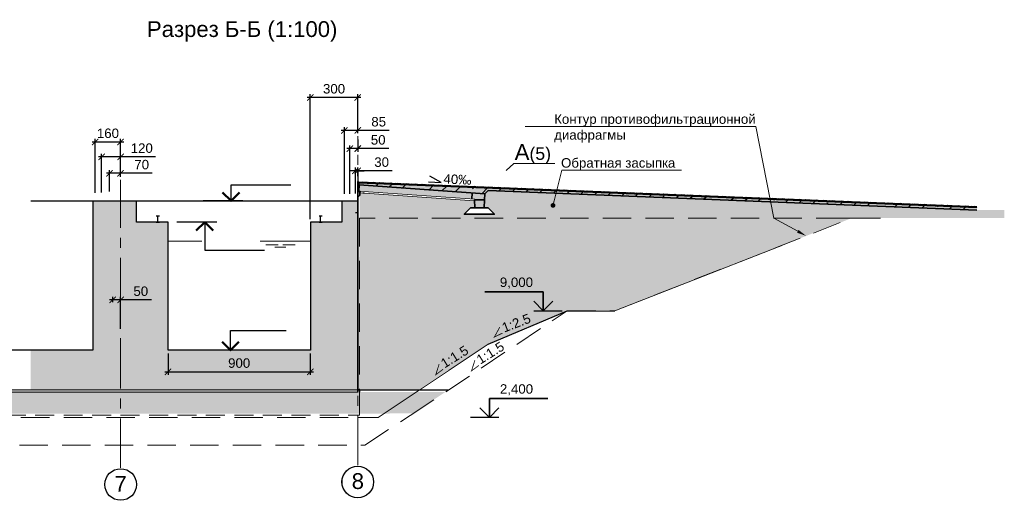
# Model space of a CAD drawing. Header units: millimetres. Extents: x 329474 to 722034, y 240588 to 423521.
# Tile 35 of 35: x 690900 to 722034, y 240588 to 255789. Entities that reach past the tile are written whole.
import ezdxf
from ezdxf import colors
from ezdxf.entities.mleader import LeaderData, LeaderLine
from ezdxf.enums import TextEntityAlignment as Align
from ezdxf.math import Vec2, Vec3

# ---------------------------------------------------------------- set-up
doc = ezdxf.new("R2018")
doc.units = ezdxf.units.MM
doc.header["$LTSCALE"] = 10
for name, pattern in [('DASHED', [9, 6, -3]), ('осевая', [50.8, 31.75, -6.35, 6.35, -6.35]), ('фантом', [63.5, 31.75, -6.35, 6.35, -6.35, 6.35, -6.35])]:
    doc.linetypes.add(name, pattern=pattern)
for name, color, linetype in [('00', 7, 'Continuous'), ('горизонталь_20', 255, 'Continuous'), ('Заливка', 7, 'Continuous'), ('Металл', 1, 'Continuous'), ('Оси', 1, 'осевая'), ('отметки', 7, 'Continuous'), ('Штриховка', 7, 'Continuous')]:
    doc.layers.add(name, color=color, linetype=linetype)
for name, color, linetype, lineweight in [('_0', 7, 'Continuous', 0), ('Бетон', 7, 'Continuous', 35), ('бетон_35', 2, 'Continuous', 35), ('Вода', 5, 'Continuous', 30), ('выноски(точка)', 7, 'Continuous', 15), ('ГТО-2_Размеры', 7, 'Continuous', 15), ('заглавные надписи', 7, 'Continuous', 30), ('ИИ_ОФОРМЛЕНИЕ_015', 7, 'Continuous', 15), ('Отдел_Бетон основной', 7, 'Continuous', 35), ('Отдел_Выноски(точка)', 7, 'Continuous', 15), ('Отдел_Заглавные надписи', 7, 'Continuous', 30), ('текст', 7, 'Continuous', 25)]:
    doc.layers.add(name, color=color, linetype=linetype, lineweight=lineweight)
doc.styles.add('arial', font='arial.ttf')
doc.styles.get("Standard").update_dxf_attribs({"font": 'arial.ttf'})
doc.styles.add('Рогун1', font='arial.ttf')
doc.dimstyles.new('100 мм', dxfattribs={"dimscale": 100, "dimtxt": 3.5, "dimasz": 2, "dimexe": 1, "dimexo": 1, "dimgap": 1.2, "dimtad": 1, "dimdec": 0, "dimlfac": 0.1, "dimrnd": 0.0001, "dimtxsty": 'Рогун1', "dimblk": 'ARCHTICK', "dimcen": 2.5, "dimdle": 1, "dimaunit": 1, "dimadec": 1, "dimazin": 0, "dimtfac": 1, "dimtdec": 0, "dimtmove": 1, "dimatfit": 3, "dimldrblk": 'ARCHTICK', "dimfxl": 1, "dimtfill": 1, "dimarcsym": 0})

# ---------------------------------------------------------------- blocks, each defined once
blk = doc.blocks.new('_ArchTick')
at = {"color": 0, "linetype": 'ByBlock', "const_width": 0.15}
blk.add_lwpolyline([(-0.5, -0.5), (0.5, 0.5)], dxfattribs=at)
blk = doc.blocks.new('*D257')
at = {"layer": 'Defpoints', "color": 0, "transparency": 16777216}
for p in [(695590, 245334), (700090, 245334), (700090, 244654)]:
    blk.add_point(p, dxfattribs=at)
at = {"layer": 'ГТО-2_Размеры', "color": 0, "lineweight": -2, "transparency": 16777216}
for p, q in [((695590, 245234), (695590, 244554)), ((700090, 245234), (700090, 244554)), ((695490, 244654), (700190, 244654))]:
    blk.add_line(p, q, dxfattribs=at)
at = {"layer": 'ГТО-2_Размеры', "color": 0, "lineweight": -2, "transparency": 16777216, "xscale": 200, "yscale": 200, "zscale": 200, "rotation": 180}
blk.add_blockref('_ArchTick', (695590, 244654), dxfattribs=at)
at = {"layer": 'ГТО-2_Размеры', "color": 0, "lineweight": -2, "transparency": 16777216, "xscale": 200, "yscale": 200, "zscale": 200}
blk.add_blockref('_ArchTick', (700090, 244654), dxfattribs=at)
at = {"layer": 'ГТО-2_Размеры', "color": 0, "transparency": 16777216, "insert": (697840, 244927), "char_height": 300, "attachment_point": 5, "style": 'Рогун1'}
blk.add_mtext('900', dxfattribs=at)
blk = doc.blocks.new('*D258')
at = {"layer": 'Defpoints', "color": 0, "transparency": 16777216}
for p in [(701590, 252101), (701340, 251713), (701340, 250183)]:
    blk.add_point(p, dxfattribs=at)
at = {"layer": 'ГТО-2_Размеры', "color": 0, "lineweight": -2, "transparency": 16777216}
for p, q in [((701590, 252001), (701590, 251613)), ((701690, 251713), (701240, 251713)), ((701340, 250283), (701340, 251813)), ((702570, 251713), (701590, 251713))]:
    blk.add_line(p, q, dxfattribs=at)
at = {"layer": 'ГТО-2_Размеры', "color": 0, "lineweight": -2, "transparency": 16777216, "xscale": 200, "yscale": 200, "zscale": 200, "rotation": 180}
blk.add_blockref('_ArchTick', (701340, 251713), dxfattribs=at)
at = {"layer": 'ГТО-2_Размеры', "color": 0, "lineweight": -2, "transparency": 16777216, "xscale": 200, "yscale": 200, "zscale": 200}
blk.add_blockref('_ArchTick', (701590, 251713), dxfattribs=at)
at = {"layer": 'ГТО-2_Размеры', "color": 0, "transparency": 16777216, "insert": (702236, 251986), "char_height": 300, "attachment_point": 5, "style": 'Рогун1'}
blk.add_mtext('50', dxfattribs=at)
blk = doc.blocks.new('*U242')
at = {"color": 7, "lineweight": 25, "ltscale": 100}
blk.add_line((9, 0), (0, 0), dxfattribs=at)
at = {"layer": '00', "color": 7, "lineweight": 35, "ltscale": 100}
for p, q in [((6, 0), (6, 6)), ((6, 6), (24.46, 6)), ((6, 0), (3, 3)), ((9, 3), (6, 0))]:
    blk.add_line(p, q, dxfattribs=at)
at = {"ltscale": 100, "style": 'arial', "flags": 8}
for tag, p in [('OTMETKA', (18.57, 9)), ('OTMETKA_2', (9.23, 3))]:
    blk.add_attdef(tag, text='', height=3, dxfattribs=at).set_placement(p, align=Align.MIDDLE_RIGHT)
blk = doc.blocks.new('_None')
blk = doc.blocks.new('_Dot')
at = {"color": 0, "linetype": 'ByBlock', "lineweight": -2}
blk.add_line((-0.5, 0), (-1, 0), dxfattribs=at)
at = {"color": 0, "linetype": 'ByBlock', "const_width": 0.5}
blk.add_lwpolyline([(-0.25, 0, 1), (0.25, 0, 1)], format="xyb", close=True, dxfattribs=at)
blk = doc.blocks.new('*U238')
at = {"color": 7, "lineweight": 25, "ltscale": 100}
blk.add_line((-9, 0), (0, 0), dxfattribs=at)
at = {"layer": '00', "color": 7, "lineweight": 35, "ltscale": 100}
for p, q in [((-6, 6), (-24.46, 6)), ((-6, 0), (-6, 6)), ((-9, 3), (-6, 0)), ((-6, 0), (-3, 3))]:
    blk.add_line(p, q, dxfattribs=at)
at = {"ltscale": 100, "style": 'arial', "flags": 8}
for tag, p in [('OTMETKA', (-9.23, 9)), ('OTMETKA_2', (-9.23, 3))]:
    blk.add_attdef(tag, text='', height=3, dxfattribs=at).set_placement(p, align=Align.MIDDLE_RIGHT)
blk = doc.blocks.new('*U190')
at = {"color": 0, "linetype": 'ByBlock', "lineweight": -2}
for p, q in [((7, 0), (7, 5)), ((7, 5), (21, 5)), ((7, 0), (0, 0)), ((10, 0), (7, 0))]:
    blk.add_line(p, q, dxfattribs=at)
at = {"color": 0, "linetype": 'ByBlock', "lineweight": 50}
blk.add_lwpolyline([(4.88, 2.12), (7, 0), (9.12, 2.12)], dxfattribs=at)
at = {"color": 0, "linetype": 'ByBlock', "lineweight": -2, "flags": 104}
for tag, p in [('ОТМЕТКА', (13.23, 7.77)), ('ПРИМЕЧАНИЕ', (13.23, 1.77))]:
    blk.add_attdef(tag, text='', height=3.5, dxfattribs=at).set_placement(p, align=Align.MIDDLE_CENTER)
blk = doc.blocks.new('*U270')
at = {"color": 0, "linetype": 'ByBlock', "lineweight": -2}
for p, q in [((7, 0), (0, 0)), ((7, 0), (7, -7)), ((10, 0), (7, 0)), ((7, -7), (22, -7))]:
    blk.add_line(p, q, dxfattribs=at)
at = {"color": 0, "linetype": 'ByBlock', "lineweight": 50}
blk.add_lwpolyline([(4.88, -2.12), (7, 0), (9.12, -2.12)], dxfattribs=at)
at = {"color": 0, "linetype": 'ByBlock', "lineweight": -2, "flags": 104}
for tag, p in [('ОТМЕТКА', (13.73, -3.77)), ('ПРИМЕЧАНИЕ', (13.73, -9.77))]:
    blk.add_attdef(tag, text='', height=3.5, dxfattribs=at).set_placement(p, align=Align.MIDDLE_CENTER)
blk = doc.blocks.new('*U271')
at = {"color": 0, "linetype": 'ByBlock', "lineweight": -2}
for p, q in [((7, 0), (7, 4)), ((7, 4), (22, 4)), ((7, 0), (0, 0)), ((10, 0), (7, 0))]:
    blk.add_line(p, q, dxfattribs=at)
at = {"color": 0, "linetype": 'ByBlock', "lineweight": 50}
blk.add_lwpolyline([(4.88, 2.12), (7, 0), (9.12, 2.12)], dxfattribs=at)
at = {"color": 0, "linetype": 'ByBlock', "lineweight": -2, "flags": 104}
for tag, p in [('ОТМЕТКА', (13.73, 6.77)), ('ПРИМЕЧАНИЕ', (13.73, 0.77))]:
    blk.add_attdef(tag, text='', height=3.5, dxfattribs=at).set_placement(p, align=Align.MIDDLE_CENTER)
blk = doc.blocks.new('*D275')
at = {"layer": 'Defpoints', "color": 0, "transparency": 16777216}
for p in [(701516, 251009), (701590, 250738), (701516, 250192)]:
    blk.add_point(p, dxfattribs=at)
at = {"layer": 'ГТО-2_Размеры', "color": 0, "lineweight": -2, "transparency": 16777216}
for p, q in [((701516, 251009), (701316, 251009)), ((701516, 250292), (701516, 251109)), ((701590, 251009), (701516, 251009)), ((701590, 251009), (701516, 251009)), ((701590, 250838), (701590, 251109)), ((701590, 251009), (701790, 251009)), ((702680, 251009), (701590, 251009))]:
    blk.add_line(p, q, dxfattribs=at)
at = {"layer": 'ГТО-2_Размеры', "color": 0, "lineweight": -2, "transparency": 16777216, "xscale": 200, "yscale": 200, "zscale": 200}
blk.add_blockref('_ArchTick', (701516, 251009), dxfattribs=at)
at = {"layer": 'ГТО-2_Размеры', "color": 0, "lineweight": -2, "transparency": 16777216, "xscale": 200, "yscale": 200, "zscale": 200, "rotation": 180}
blk.add_blockref('_ArchTick', (701590, 251009), dxfattribs=at)
at = {"layer": 'ГТО-2_Размеры', "color": 0, "transparency": 16777216, "insert": (702345, 251282), "char_height": 300, "attachment_point": 5, "style": 'Рогун1', "bg_fill": 3, "box_fill_scale": 1.1, "bg_fill_color": 256, "bg_fill_true_color": 13158600, "bg_fill_transparency": 0}
blk.add_mtext('30', dxfattribs=at)
blk = doc.blocks.new('*D276')
at = {"layer": 'Defpoints', "color": 0, "transparency": 16777216}
for p in [(693840, 246927), (693840, 246752), (694090, 245909)]:
    blk.add_point(p, dxfattribs=at)
at = {"layer": 'ГТО-2_Размеры', "color": 0, "lineweight": -2, "transparency": 16777216}
for p, q in [((694190, 246927), (693740, 246927)), ((693840, 246852), (693840, 247027)), ((694090, 246009), (694090, 247027)), ((695063, 246927), (694090, 246927))]:
    blk.add_line(p, q, dxfattribs=at)
at = {"layer": 'ГТО-2_Размеры', "color": 0, "lineweight": -2, "transparency": 16777216, "xscale": 200, "yscale": 200, "zscale": 200, "rotation": 180}
blk.add_blockref('_ArchTick', (693840, 246927), dxfattribs=at)
at = {"layer": 'ГТО-2_Размеры', "color": 0, "lineweight": -2, "transparency": 16777216, "xscale": 200, "yscale": 200, "zscale": 200}
blk.add_blockref('_ArchTick', (694090, 246927), dxfattribs=at)
at = {"layer": 'ГТО-2_Размеры', "color": 0, "transparency": 16777216, "insert": (694729, 247200), "char_height": 300, "attachment_point": 5, "style": 'Рогун1'}
blk.add_mtext('50', dxfattribs=at)
blk = doc.blocks.new('*D277')
at = {"layer": 'Defpoints', "color": 0, "transparency": 16777216}
for p in [(693290, 251920), (694090, 250834), (693290, 250214)]:
    blk.add_point(p, dxfattribs=at)
at = {"layer": 'ГТО-2_Размеры', "color": 0, "lineweight": -2, "transparency": 16777216}
for p, q in [((694190, 251920), (693190, 251920)), ((693290, 250314), (693290, 252020)), ((694090, 250934), (694090, 252020))]:
    blk.add_line(p, q, dxfattribs=at)
at = {"layer": 'ГТО-2_Размеры', "color": 0, "lineweight": -2, "transparency": 16777216, "xscale": 200, "yscale": 200, "zscale": 200, "rotation": 180}
blk.add_blockref('_ArchTick', (693290, 251920), dxfattribs=at)
at = {"layer": 'ГТО-2_Размеры', "color": 0, "lineweight": -2, "transparency": 16777216, "xscale": 200, "yscale": 200, "zscale": 200}
blk.add_blockref('_ArchTick', (694090, 251920), dxfattribs=at)
at = {"layer": 'ГТО-2_Размеры', "color": 0, "transparency": 16777216, "insert": (693690, 252194), "char_height": 300, "attachment_point": 5, "style": 'Рогун1'}
blk.add_mtext('160', dxfattribs=at)
blk = doc.blocks.new('*D278')
at = {"layer": 'Defpoints', "color": 0, "transparency": 16777216}
for p in [(700090, 253329), (701590, 252101), (700090, 249384)]:
    blk.add_point(p, dxfattribs=at)
at = {"layer": 'ГТО-2_Размеры', "color": 0, "lineweight": -2, "transparency": 16777216}
for p, q in [((700090, 249484), (700090, 253429)), ((701590, 252201), (701590, 253429)), ((701690, 253329), (699990, 253329))]:
    blk.add_line(p, q, dxfattribs=at)
at = {"layer": 'ГТО-2_Размеры', "color": 0, "lineweight": -2, "transparency": 16777216, "xscale": 200, "yscale": 200, "zscale": 200, "rotation": 180}
blk.add_blockref('_ArchTick', (700090, 253329), dxfattribs=at)
at = {"layer": 'ГТО-2_Размеры', "color": 0, "lineweight": -2, "transparency": 16777216, "xscale": 200, "yscale": 200, "zscale": 200}
blk.add_blockref('_ArchTick', (701590, 253329), dxfattribs=at)
at = {"layer": 'ГТО-2_Размеры', "color": 0, "transparency": 16777216, "insert": (700840, 253602), "char_height": 300, "attachment_point": 5, "style": 'Рогун1'}
blk.add_mtext('300', dxfattribs=at)
blk = doc.blocks.new('*D310')
at = {"layer": 'Defpoints', "color": 0, "transparency": 16777216}
for p in [(701166, 252287), (701590, 252101), (701166, 250183)]:
    blk.add_point(p, dxfattribs=at)
at = {"layer": 'ГТО-2_Размеры', "color": 0, "lineweight": -2, "transparency": 16777216}
for p, q in [((701690, 252287), (701066, 252287)), ((701166, 250283), (701166, 252387)), ((701590, 252201), (701590, 252387)), ((702588, 252287), (701590, 252287))]:
    blk.add_line(p, q, dxfattribs=at)
at = {"layer": 'ГТО-2_Размеры', "color": 0, "lineweight": -2, "transparency": 16777216, "xscale": 200, "yscale": 200, "zscale": 200, "rotation": 180}
blk.add_blockref('_ArchTick', (701166, 252287), dxfattribs=at)
at = {"layer": 'ГТО-2_Размеры', "color": 0, "lineweight": -2, "transparency": 16777216, "xscale": 200, "yscale": 200, "zscale": 200}
blk.add_blockref('_ArchTick', (701590, 252287), dxfattribs=at)
at = {"layer": 'ГТО-2_Размеры', "color": 0, "transparency": 16777216, "insert": (702251, 252560), "char_height": 300, "attachment_point": 5, "style": 'Рогун1'}
blk.add_mtext('85', dxfattribs=at)
blk = doc.blocks.new('*D316')
at = {"layer": 'Defpoints', "color": 0, "transparency": 16777216}
for p in [(693741, 250931), (694090, 250720), (693741, 250255)]:
    blk.add_point(p, dxfattribs=at)
at = {"layer": 'ГТО-2_Размеры', "color": 0, "lineweight": -2, "transparency": 16777216}
for p, q in [((693741, 250355), (693741, 251031)), ((694090, 250820), (694090, 251031)), ((694190, 250931), (693641, 250931)), ((695091, 250931), (694090, 250931))]:
    blk.add_line(p, q, dxfattribs=at)
at = {"layer": 'ГТО-2_Размеры', "color": 0, "lineweight": -2, "transparency": 16777216, "xscale": 200, "yscale": 200, "zscale": 200, "rotation": 180}
blk.add_blockref('_ArchTick', (693741, 250931), dxfattribs=at)
at = {"layer": 'ГТО-2_Размеры', "color": 0, "lineweight": -2, "transparency": 16777216, "xscale": 200, "yscale": 200, "zscale": 200}
blk.add_blockref('_ArchTick', (694090, 250931), dxfattribs=at)
at = {"layer": 'ГТО-2_Размеры', "color": 0, "transparency": 16777216, "insert": (694758, 251204), "char_height": 300, "attachment_point": 5, "style": 'Рогун1'}
blk.add_mtext('70', dxfattribs=at)
blk = doc.blocks.new('*D317')
at = {"layer": 'Defpoints', "color": 0, "transparency": 16777216}
for p in [(693490, 251451), (694090, 251139), (693490, 250223)]:
    blk.add_point(p, dxfattribs=at)
at = {"layer": 'ГТО-2_Размеры', "color": 0, "lineweight": -2, "transparency": 16777216}
for p, q in [((694190, 251451), (693390, 251451)), ((693490, 250323), (693490, 251551)), ((694090, 251239), (694090, 251551)), ((695197, 251451), (694090, 251451))]:
    blk.add_line(p, q, dxfattribs=at)
at = {"layer": 'ГТО-2_Размеры', "color": 0, "lineweight": -2, "transparency": 16777216, "xscale": 200, "yscale": 200, "zscale": 200, "rotation": 180}
blk.add_blockref('_ArchTick', (693490, 251451), dxfattribs=at)
at = {"layer": 'ГТО-2_Размеры', "color": 0, "lineweight": -2, "transparency": 16777216, "xscale": 200, "yscale": 200, "zscale": 200}
blk.add_blockref('_ArchTick', (694090, 251451), dxfattribs=at)
at = {"layer": 'ГТО-2_Размеры', "color": 0, "transparency": 16777216, "insert": (694760, 251725), "char_height": 300, "attachment_point": 5, "style": 'Рогун1'}
blk.add_mtext('120', dxfattribs=at)

msp = doc.modelspace()

# ---------------------------------------------------------------- hatches: boundary and pattern name
at = {"layer": '_0'}
h = msp.add_hatch(color=252, dxfattribs=at)
h.dxf.hatch_style = 1
h.paths.add_polyline_path([(649090.4984275, 244009.2563573), (649090.4984275, 244084.2563573), (676972.7933043, 244084.2563573), (678590.4984275, 243284.2563573), (679590.4984275, 243284.2563573), (681190.4984527, 244084.2563573), (701590.4984275, 244084.2563573), (701590.4984275, 244009.2563576), (681208.2035507, 244009.2563573), (679608.2035256, 243209.2563573), (678572.7933294, 243209.2563573), (676972.7933043, 244009.2563573)])
at = {"layer": 'Заливка', "lineweight": 30}
h = msp.add_hatch(color=253, dxfattribs=at)
h.dxf.hatch_style = 1
h.paths.add_polyline_path([(691246.853132, 244084.2563573), (691246.853132, 245334.2563573), (693215.4984275, 245334.2563573), (693215.4984275, 250059.2563573), (694584.6097056, 250059.2563573), (694590.4984275, 250059.2563573), (694590.4984275, 249384.2563573), (695590.4984275, 249384.2563573), (695590.4984275, 245334.2563573), (700090.4984275, 245334.2563573), (700090.4984275, 249384.2563573), (701090.4984275, 249384.2563573), (701090.4984275, 250059.2563573), (694590.7004976, 250059.2563573), (694340.5994625, 250059.2563573), (701590.4984275, 250059.2563573), (701590.4984275, 244084.2563573)])
at = {"layer": 'Штриховка'}
for points in [[(701620.4984275, 250666.0813573), (701620.4984275, 250649.1950628), (721162.7602289, 249867.5045908), (721162.7602289, 249884.3908853)], [(701620.4984275, 250649.1950628), (701620.4984275, 250629.1790692), (721162.7602289, 249847.4885972), (721162.7602289, 249867.5045908)], [(701620.4984275, 250629.1790692), (701620.4984275, 250370.7183), (701634.6937029, 250569.7056434), (705610.4984275, 250286.0813573), (705718.0023303, 250385.3157291), (721162.7602289, 249767.5254132), (721162.7602289, 249847.4885972)]]:
    msp.add_hatch(color=253, dxfattribs=at).paths.add_polyline_path(points)
at = {"layer": 'Штриховка', "lineweight": 13}
h = msp.add_hatch(dxfattribs=at)
h.set_pattern_fill('ANSI37', color=256, scale=40, style=0)
h.set_pattern_definition([(45, (639324.74, 31431.72), (-89.80256, 89.80256), []), (135, (639324.74, 31431.72), (-89.80256, -89.80256), [])])
h.paths.add_polyline_path([(701620.4984275, 250666.0813573), (701620.4984275, 250649.1950628), (721162.7602289, 249867.5045908), (721162.7602289, 249884.3908853)])
h = msp.add_hatch(dxfattribs=at)
h.set_pattern_fill('ANSI37', color=256, scale=20, style=0)
h.set_pattern_definition([(45, (639324.737, 31431.716), (-44.90128, 44.90128), []), (135, (639324.737, 31431.716), (-44.90128, -44.90128), [])])
h.paths.add_polyline_path([(701620.4984275, 250649.1950628), (701620.4984275, 250629.1790692), (721162.7602289, 249847.4885972), (721162.7602289, 249867.5045908)])
at = {"layer": 'Штриховка'}
h = msp.add_hatch(dxfattribs=at)
h.set_pattern_fill('ANSI35', color=256, scale=100, style=0)
h.set_pattern_definition([(45, (639324.74, 31431.7), (-449.0128, 449.0128), []), (45, (639773.75, 31431.7), (-449.0128, 449.0128), [793.75, -158.75, 0, -158.75])])
h.paths.add_polyline_path([(701620.4984275, 250629.1790692), (701620.4984275, 250370.7183), (701634.6937029, 250569.7056434), (705610.4984275, 250286.0813573), (705718.0023303, 250385.3157291), (721162.7602289, 249767.5254132), (721162.7602289, 249847.4885972)])
h = msp.add_hatch(color=253, dxfattribs=at)
h.paths.add_polyline_path([(705281.303152, 250087.0940139), (705596.303152, 250087.0940139), (705583.803152, 249836.0813573), (705293.803152, 249836.0813573)])
h.paths.add_polyline_path([(705211.5123692, 250314.544057), (705610.4984275, 250286.0813573), (705596.303152, 250087.0940139), (705197.3170937, 250115.5567136)])
h.paths.add_polyline_path([(701620.4984275, 250370.7183), (701634.6937029, 250569.7056434), (705211.5123692, 250314.544057), (705197.3170937, 250115.5567136)])
h = msp.add_hatch(dxfattribs=at)
h.set_pattern_fill('AR-CONC', color=256, scale=5, style=0)
h.set_pattern_definition([(50, (639324.7, 31456.7), (910.9233, -79.6954), [95.25, -1047.75]), (355, (639324.7, 31456.7), (-176.217, 955.2842), [76.2, -838.203]), (100.45144, (639400.65, 31450.1), (734.7062, 875.5888), [80.95, -890.4512]), (46.1842, (639324.7, 31710.7), (1355.395, -210.2116), [142.875, -1571.625]), (96.63556, (639437.7, 31693.2), (1187.021, 1237.131), [121.425, -1335.678]), (351.18415, (639324.7, 31710.7), (1187.021, 1237.131), [114.3, -1257.299]), (21, (639451.7, 31647.2), (758.072, -511.326), [95.25, -1047.75]), (326, (639451.7, 31647.2), (309.01, 920.94), [76.2, -838.2]), (71.45144, (639514.9, 31604.6), (1067.082, 409.614), [80.95, -890.4497]), (37.5, (639324.74, 31456.72), (15.443, 422.7752), [0, -828.04, 0, -850.9, 0, -841.375]), (7.5, (639324.74, 31456.7), (334.0983, 500.9029), [0, -485.14, 0, -808.99, 0, -320.675]), (327.5, (639041.53, 31456.72), (677.953, -28.6437), [0, -317.5, 0, -990.6, 0, -1314.45]), (317.5, (638914.5, 31456.7), (740.6459, 127.1325), [0, -412.75, 0, -657.86, 0, -933.45])])
h.paths.add_polyline_path([(701655.4984275, 250368.2214847), (701655.4984275, 250356.0813573), (701655.4984275, 250318.2214847), (705282.6789196, 250059.4672076), (705281.303152, 250087.0940139), (705596.303152, 250087.0940139)])
at = {"layer": 'Штриховка', "lineweight": 15}
h = msp.add_hatch(dxfattribs=at)
h.set_pattern_fill('GOST_GLASS', color=256, scale=40)
h.set_pattern_definition([(45, (613263, 82833.46), (339.41125, 0), [200, -280]), (45, (613347.86, 82833.46), (339.41125, 0), [80, -400]), (45, (613263, 82918.3), (339.41125, 0), [80, -400])])
h.paths.add_polyline_path([(645090.4984275, 243284.2563573), (643277.9984275, 244009.2563573), (704352.9993219, 244009.2563573), (703340.4985035, 243334.2563573)])

# ---------------------------------------------------------------- linework, layer by layer
at = {"color": 5}
msp.add_line((701590.4984275, 249679.569114), (701515.4984275, 249679.569114), dxfattribs=at)
at = {"linetype": 'DASHED', "lineweight": 15, "ltscale": 10}
msp.add_line((649090.4984275, 243284.2563573), (701590.4984275, 243284.2563573), dxfattribs=at)
at = {"linetype": 'DASHED', "lineweight": 15, "ltscale": 15}
msp.add_line((649090.4984275, 243209.2563573), (701590.4984275, 243209.2563573), dxfattribs=at)
at = {"lineweight": 15}
msp.add_line((701590.4984275, 243209.256357), (702235.6295273, 243209.256357), dxfattribs=at)
at = {"ltscale": 5}
msp.add_lwpolyline([(703823.6645935, 250664.3525526), (704226.5397051, 250642.7075474), (703873.4571185, 250844.5460219)], dxfattribs=at)
msp.add_lwpolyline([(701590.4984275, 250356.0813573), (701655.4984275, 250356.0813573), (701655.4984275, 250236.0813573), (701590.4984275, 250171.0813573)])
at = {"layer": '_0', "ltscale": 2}
msp.add_line((709715.5024439, 246584.2563573), (717215.5024439, 249516.2408478), dxfattribs=at)
at = {"layer": 'Бетон', "lineweight": 25}
for q in [(701590.4984275, 244084.2563573), (701640.4984275, 244009.2563573)]:
    msp.add_line((701640.4984275, 244084.2563573), q, dxfattribs=at)
at = {"layer": 'бетон_35'}
for p, q in [((701590.4984275, 250559.2563573), (701590.4984275, 250666.7563573)), ((701620.4984275, 250370.7183), (701620.4984275, 250666.0813573)), ((701620.6613907, 250629.1725507), (721162.7602289, 249847.4885972)), ((701620.4984275, 250370.7183), (701634.6937029, 250569.7056434)), ((701634.6937029, 250569.7056434), (705610.4984275, 250286.0813573)), ((701655.4984275, 250356.0813573), (701655.4984275, 250368.2214847)), ((705610.4984275, 250286.0813573), (705718.0023303, 250385.3157291)), ((705718.0023303, 250385.3157291), (721162.7602289, 249767.5254132)), ((705211.5123692, 250314.544057), (705197.3170937, 250115.5567136)), ((705596.303152, 250087.0940139), (705610.4984275, 250286.0813573))]:
    msp.add_line(p, q, dxfattribs=at)
at = {"layer": 'бетон_35', "lineweight": 20}
for p, q in [((701620.4984275, 250649.1950628), (721162.7602289, 249867.5045908)), ((701620.4984275, 250370.7183), (705596.303152, 250087.0940139)), ((701655.4984275, 250318.2214847), (705282.6789196, 250059.4672076))]:
    msp.add_line(p, q, dxfattribs=at)
msp.add_lwpolyline([(701620.4984275, 250666.0813573), (721162.7602289, 249884.3908853)], dxfattribs=at)
at = {"layer": 'бетон_35'}
msp.add_lwpolyline([(701590.4984275, 250356.0813573), (701655.4984275, 250356.0813573), (701655.4984275, 250236.0813573), (701590.4984275, 250171.0813573)], dxfattribs=at)
for points in [[(705281.303152, 250087.0940139), (705293.803152, 249836.0813573), (705583.803152, 249836.0813573), (705596.303152, 250087.0940139)], [(705293.803152, 249836.0813573), (705158.803152, 249836.0813573), (704958.803152, 249636.0813573), (705908.803152, 249636.0813573), (705708.803152, 249836.0813573), (705583.803152, 249836.0813573)]]:
    msp.add_lwpolyline(points, close=True, dxfattribs=at)
at = {"layer": 'Вода', "color": 5, "lineweight": 15, "ltscale": 80}
for p, q in [((695590.4984275, 248784.2563573), (696659.7305841, 248784.2563573)), ((698504.3498596, 248784.2563573), (700090.4984275, 248784.2563573)), ((699074.6771483, 248667.0892881), (698687.3528404, 248667.0892881)), ((699319.9678883, 248589.2440269), (698970.9041211, 248589.2440269)), ((699609.1675008, 248667.0892881), (699221.8431929, 248667.0892881))]:
    msp.add_line(p, q, dxfattribs=at)
at = {"layer": 'горизонталь_20', "ltscale": 2}
for p, q in [((708215.5024439, 246584.2563573), (709715.5024439, 246584.2563573)), ((701590.4984275, 244084.2563573), (701965.4984275, 244084.2563573))]:
    msp.add_line(p, q, dxfattribs=at)
at = {"layer": 'ИИ_ОФОРМЛЕНИЕ_015', "const_width": 25}
msp.add_lwpolyline([(705418.3802066, 244853.8687159), (705186.1921403, 244680.3636413), (705294.4480102, 245019.7173349)], dxfattribs=at)
at = {"layer": 'Металл', "linetype": 'фантом', "lineweight": 30, "ltscale": 10}
for p, q in [((695215.4984275, 249584.2563573), (695315.4984275, 249584.2563573)), ((695215.4984275, 249384.2563573), (695315.4984275, 249384.2563573)), ((695265.4984275, 249384.2563573), (695265.4984275, 249584.2563573)), ((700365.4984275, 249584.2563573), (700465.4984275, 249584.2563573)), ((700365.4984275, 249384.2563573), (700465.4984275, 249384.2563573)), ((700415.4984275, 249384.2563573), (700415.4984275, 249584.2563573))]:
    msp.add_line(p, q, dxfattribs=at)
at = {"layer": 'Оси', "linetype": 'осевая', "lineweight": 15, "ltscale": 5}
for p, q in [((701590.4984275, 241670.1889697), (701590.4984275, 252100.6573234)), ((694090.4984275, 241587.8639455), (694090.4984275, 250720.3362574))]:
    msp.add_line(p, q, dxfattribs=at)
at = {"layer": 'Оси', "ltscale": 100}
msp.add_line((701605.4984275, 250077.2077461), (701605.4984275, 251008.9261457), dxfattribs=at)
at = {"layer": 'Отдел_Бетон основной'}
msp.add_line((701590.4984275, 244009.2563576), (701590.4984275, 250559.2563573), dxfattribs=at)
at = {"layer": 'Отдел_Бетон основной', "lineweight": 15}
for p, q in [((701590.4984275, 244084.2563573), (681190.4984527, 244084.2563573)), ((681208.2035507, 244009.2563573), (701590.4984275, 244009.2563576))]:
    msp.add_line(p, q, dxfattribs=at)
at = {"layer": 'Отдел_Бетон основной', "lineweight": 25}
msp.add_lwpolyline([(691255.3537299, 250059.2563573), (693215.4984275, 250059.2563573), (693215.4984275, 245334.2563573), (687215.4984275, 245334.2563573), (687215.4984275, 250059.2563573), (690535.1299526, 250059.2563573)], dxfattribs=at)
at = {"layer": 'Отдел_Бетон основной', "lineweight": 30}
for points in [[(693215.4984275, 250059.2563573), (701590.4984275, 250059.2563573)], [(701090.4984275, 250059.2563573), (701090.4984275, 249384.2563573), (700090.4984275, 249384.2563573), (700090.4984275, 245334.2563573), (695590.4984275, 245334.2563573), (695590.4984275, 249384.2563573), (694590.4984275, 249384.2563573), (694590.4984275, 250059.2563573)]]:
    msp.add_lwpolyline(points, dxfattribs=at)

# ---------------------------------------------------------------- block references
at = {"layer": '00'}
ref = msp.add_blockref('*U242', (705153.7041754, 243209.256357), dxfattribs=dict(at, xscale=100, yscale=100, zscale=100))
ref.add_attrib('OTMETKA', '2,400', dxfattribs={"layer": '0', "ltscale": 100, "height": 300, "style": 'arial'}).set_placement((707133.5111771, 244109.256357), align=Align.MIDDLE_RIGHT)
at = {"layer": 'отметки'}
ref = msp.add_blockref('*U271', (696703.5494585, 250059.2563573), dxfattribs=dict(at, xscale=125.727702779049, yscale=125.727702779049, zscale=125.727702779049))
lines = msp.add_mtext('15,950', dxfattribs={"layer": '0', "color": 0, "linetype": 'ByBlock', "lineweight": -2, "insert": (698429.4637577, 250910.7117629), "char_height": 2.5, "attachment_point": 1, "bg_fill": 3, "box_fill_scale": 1.2, "bg_fill_color": 256, "bg_fill_transparency": 0})
ref.add_attrib('ОТМЕТКА', '', (698429.4637577, 250910.7117629)).embed_mtext(lines)
ref = msp.add_blockref('*U270', (695871.1705178, 249384.2563573), dxfattribs=dict(at, xscale=125.727702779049, yscale=125.727702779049, zscale=125.727702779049))
lines = msp.add_mtext('14,600', dxfattribs={"layer": '0', "color": 0, "linetype": 'ByBlock', "lineweight": -2, "insert": (697597.084817, 248909.9840601), "char_height": 2.5, "attachment_point": 1, "bg_fill": 3, "box_fill_scale": 1.2, "bg_fill_color": 256, "bg_fill_transparency": 0})
ref.add_attrib('ОТМЕТКА', '', (697597.084817, 248909.9840601)).embed_mtext(lines)
ref = msp.add_blockref('*U190', (696686.3921043, 245334.2563573), dxfattribs=dict(at, xscale=125.727702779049, yscale=125.727702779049, zscale=125.727702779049))
lines = msp.add_mtext('6,500', dxfattribs={"layer": '0', "color": 0, "linetype": 'ByBlock', "lineweight": -2, "insert": (698349.4425521, 246311.4394657), "char_height": 2.5, "attachment_point": 1, "bg_fill": 3, "box_fill_scale": 1.2, "bg_fill_color": 256, "bg_fill_transparency": 0})
ref.add_attrib('ОТМЕТКА', '', (698349.4425521, 246311.4394657)).embed_mtext(lines)

# ---------------------------------------------------------------- texts
at = {"style": 'arial'}
msp.add_text('1:1.5', height=300, rotation=31.9155819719, dxfattribs=at).set_placement((705465.3188332, 244877.3524915))
at = {"layer": 'заглавные надписи', "insert": (704743.1480339, 250735.2480794), "char_height": 300, "width": 2028.630734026, "attachment_point": 5, "rotation": 357.6723286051, "style": 'arial'}
msp.add_mtext('40‰', dxfattribs=at)
at = {"layer": 'текст', "insert": (697934.9983192, 255416.5107419), "char_height": 500, "width": 8681.268769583, "attachment_point": 5, "style": 'arial'}
msp.add_mtext('Разрез Б-Б (1:100)', dxfattribs=at)

# ---------------------------------------------------------------- dimensions: what is measured, and where the dimension line sits
at = {"layer": 'ГТО-2_Размеры'}
for base, p1, p2, text, picture, middle in [((693290.4984275, 251920.3703466), (694090.4984275, 250834.1967158), (693290.4984275, 250213.5493083), '160', '*D277', (693690.4984275, 251920.3703466)), ((693489.7416326, 251451.4040294), (694090.4984275, 251139.0358238), (693489.7416326, 250223.2853838), '120', '*D317', (694760.1127508, 251525.7722349)), ((701340.1037584, 251712.5584194), (701590.4984275, 252100.6573234), (701340.1037584, 250182.5777185), '50', '*D258', (702235.7940234, 251712.5584194)), ((693740.9567063, 250930.6932782), (694090.4984275, 250720.3362574), (693740.9567063, 250254.9424576), '70', '*D316', (694757.6964761, 250902.5926318)), ((693839.8894633, 246927.1230603), (694090.4984275, 245909.3452671), (693839.8894633, 246751.9392331), '50', '*D276', (694728.9614549, 246965.1230603))]:
    dim = msp.add_linear_dim(base=base, p1=p1, p2=p2, angle=180, text=text, dimstyle='100 мм', override={"dimtxt": 3, "dimdec": 6, "dimtfill": 0}, dxfattribs=at)
    dim.commit()
    dim.dimension.update_dxf_attribs({"geometry": picture, "text_midpoint": middle, "dimtype": 160})
dim = msp.add_linear_dim(base=(700090.4984275, 244654.2047575), p1=(695590.4984275, 245334.2563573), p2=(700090.4984275, 245334.2563573), text='900', dimstyle='100 мм', override={"dimtxt": 3, "dimdec": 6, "dimtfill": 0}, dxfattribs=at)
dim.commit()
dim.dimension.update_dxf_attribs({"geometry": '*D257', "text_midpoint": (697840.4984275, 244927.3766538)})

# ---------------------------------------------------------------- leaders
at = {"layer": 'выноски(точка)'}
ml = msp.add_multileader_mtext('Standard', dxfattribs=at)
ml.set_content('А{\\H0.8x;(5)}', color=256, style='arial')
ml.set_leader_properties(color=256, linetype='ByLayer', lineweight=-1)
ml.set_arrow_properties(name='NONE')
ml.build(insert=Vec2(0, 0))
ml.multileader.update_dxf_attribs({"text_left_attachment_type": 6, "text_right_attachment_type": 6, "arrow_head_size": 150})
ctx = ml.context
ctx.base_point, ctx.char_height, ctx.arrow_head_size, ctx.plane_origin = Vec3(706550.2531636, 251238.2352458), 500, 150, Vec3(709311.5018843, 248063.9386006)
ctx.left_attachment, ctx.right_attachment = 6, 6
notes = []
notes.append((ctx, [(0, (1, 1, 0), (706522.6587301, 251238.2352458), (1, 0), 27.5944335, [(0, [(706284.2372247, 251017.183445)], 0, [])])]))
ctx.mtext.insert, ctx.mtext.width, ctx.mtext.flow_direction = Vec3(706552.2531636, 251855.8341544), 5753.575685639, 5
at = {"layer": 'Отдел_Выноски(точка)'}
ml = msp.add_multileader_mtext('Standard', dxfattribs=at)
ml.set_content('Обратная засыпка', color=256, style='arial')
ml.set_leader_properties(color=256, linetype='ByLayer', lineweight=-1)
ml.set_arrow_properties(name='DOT')
ml.build(insert=Vec2(0, 0))
ml.multileader.update_dxf_attribs({"text_left_attachment_type": 6, "text_right_attachment_type": 6, "arrow_head_size": 150})
ctx = ml.context
ctx.base_point, ctx.char_height, ctx.arrow_head_size, ctx.plane_origin = Vec3(708053.7950591, 251026.4266867), 300, 150, Vec3(713825.00457, 246114.6699955)
ctx.left_attachment, ctx.right_attachment, ctx.text_align_type = 6, 6, 2
notes.append((ctx, [(0, (1, 1, 0), (708045.7950591, 251026.4266867), (1, 0), 8, [(0, [(707763.4831912, 249915.5091333)], 0, [])])]))
ctx.mtext.insert, ctx.mtext.width, ctx.mtext.alignment, ctx.mtext.flow_direction = Vec3(711629.1920577, 251409.7145448), 5753.575685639, 3, 5
for ctx, leaders in notes:
    for number, flags, end, landing, length, lines in leaders:
        leader = LeaderData()
        leader.index, (leader.has_last_leader_line, leader.has_dogleg_vector, leader.attachment_direction) = number, flags
        leader.last_leader_point, leader.dogleg_vector, leader.dogleg_length = Vec3(end), Vec3(landing), length
        for number, points, colour, breaks in lines:
            line = LeaderLine()
            line.index, line.vertices, line.color, line.breaks = number, Vec3.list(points), colors.encode_raw_color(colour), breaks
            leader.lines.append(line)
        ctx.leaders.append(leader)

# ---------------------------------------------------------------- next in the draw order: texts
at = {"layer": 'Отдел_Заглавные надписи', "char_height": 500, "attachment_point": 5, "style": 'arial', "bg_fill": 3, "box_fill_scale": 1.5, "bg_fill_color": 256, "bg_fill_transparency": 0}
for s, insert in [('\\pxqc;7', (694092.7255786, 241110.0724085)), ('\\pxqc;8', (701592.7255786, 241192.3974327))]:
    msp.add_mtext(s, dxfattribs=dict(at, insert=insert))

# ---------------------------------------------------------------- next in the draw order: wipeouts: each hides what was drawn before it
at = {"ltscale": 2}
msp.add_wipeout([(704920.0462027, 245266.0754674), (706802.7056574, 249834.7097342), (718465.5024439, 249516.2408478), (714579.9543065, 248535.4178179), (709715.5024439, 246584.2563573), (708215.4984275, 246584.2563573), (707719.9123262, 246386.0219168)], dxfattribs=at).dxf.layer = '_0'

# ---------------------------------------------------------------- next in the draw order: linework, layer by layer
msp.add_line((705715.4984275, 245529.1689571), (708215.5024439, 246584.2563573))
for centre in [(701590.4984275, 241170.1889697), (694090.4984275, 241087.8639455)]:
    msp.add_circle(centre, 500)
at = {"layer": 'ИИ_ОФОРМЛЕНИЕ_015', "const_width": 25}
msp.add_lwpolyline([(706169.1425802, 245876.880706), (705908.0870681, 245750.9230598), (706079.1728329, 246063.3489292)], dxfattribs=at)

# ---------------------------------------------------------------- next in the draw order: block references
at = {"layer": '00'}
ref = msp.add_blockref('*U238', (708054.6103472, 246584.2563573), dxfattribs=dict(at, xscale=100, yscale=100, zscale=100))
ref.add_attrib('OTMETKA', '9,000', dxfattribs={"layer": '0', "ltscale": 100, "height": 300, "style": 'arial'}).set_placement((707131.3517766, 247484.2563573), align=Align.MIDDLE_RIGHT)

# ---------------------------------------------------------------- next in the draw order: texts
at = {"style": 'arial'}
for s, rotation, p in [('1:2.5', 20.9032730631, (706219.7027549, 245890.9658447)), ('1:1.5', 31.9155819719, (704334.2961276, 244754.7135084))]:
    msp.add_text(s, height=300, rotation=rotation, dxfattribs=at).set_placement(p)

# ---------------------------------------------------------------- next in the draw order: leaders
at = {"layer": 'Отдел_Выноски(точка)'}
ml = msp.add_multileader_mtext('Standard', dxfattribs=at)
ml.set_content('Контур противофильтрационной диафрагмы', color=256, style='arial')
ml.set_leader_properties(color=256, linetype='ByLayer', lineweight=-1)
ml.build(insert=Vec2(0, 0))
ml.multileader.update_dxf_attribs({"text_left_attachment_type": 6, "text_right_attachment_type": 6, "arrow_head_size": 300})
ctx = ml.context
ctx.base_point, ctx.char_height, ctx.arrow_head_size, ctx.plane_origin = Vec3(707798.6905662, 252412.2134964), 300, 300, Vec3(717813.2696048, 244294.7025569)
ctx.left_attachment, ctx.right_attachment = 6, 6
notes = []
notes.append((ctx, [(1, (1, 1, 0), (714178.4117763, 252412.2134964), (-1, 0), 64.6707327, [(0, [(715767.9197674, 248950.3355204), (714744.6679668, 249516.2408478)], 0, [])])]))
ctx.mtext.insert, ctx.mtext.width, ctx.mtext.defined_height, ctx.mtext.flow_direction = Vec3(707800.6905662, 252795.5013545), 7157.810624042, 309.3222128, 5
for ctx, leaders in notes:
    for number, flags, end, landing, length, lines in leaders:
        leader = LeaderData()
        leader.index, (leader.has_last_leader_line, leader.has_dogleg_vector, leader.attachment_direction) = number, flags
        leader.last_leader_point, leader.dogleg_vector, leader.dogleg_length = Vec3(end), Vec3(landing), length
        for number, points, colour, breaks in lines:
            line = LeaderLine()
            line.index, line.vertices, line.color, line.breaks = number, Vec3.list(points), colors.encode_raw_color(colour), breaks
            leader.lines.append(line)
        ctx.leaders.append(leader)

# ---------------------------------------------------------------- next in the draw order: wipeouts: each hides what was drawn before it
at = {"color": 1}
msp.add_wipeout([(703548.1295278, 244084.2563573), (702243.7264061, 244084.2563573), (702750.0102367, 244964.7290799), (704478.9393368, 244704.79623)], dxfattribs=at).dxf.layer = '_0'

# ---------------------------------------------------------------- next in the draw order: hatches: boundary and pattern name
at = {"layer": 'Штриховка', "lineweight": 15}
h = msp.add_hatch(dxfattribs=at)
h.set_pattern_fill('DOTS', color=36, scale=100, style=2)
h.set_pattern_definition([(0, (613263, 82833.46), (79.375, 158.75), [0, -158.75])])
h.paths.add_polyline_path([(705718.0023303, 250385.3157291), (705610.4984275, 250286.0813573), (705583.803152, 249836.0813573), (705708.803152, 249836.0813573), (705908.803152, 249636.0813573), (704958.803152, 249636.0813573), (705158.803152, 249836.0813573), (705293.803152, 249836.0813573), (705282.6789196, 250059.4672076), (701655.4984275, 250318.2214847), (701590.4984275, 244084.2563573), (703548.1295278, 244084.2563573), (705715.5024439, 245529.1689571), (708215.5024439, 246584.2563573), (709715.5024439, 246584.2563573), (717215.5024439, 249516.2408478), (722033.7642187, 249516.2408478), (722033.7642187, 249767.5254132), (721162.7602289, 249767.5254132), (708669.4866256, 250267.2563573)])

# ---------------------------------------------------------------- next in the draw order: linework, layer by layer
at = {"lineweight": 15}
msp.add_line((702235.6295273, 243209.256357), (705715.4984275, 245529.1689571), dxfattribs=at)
msp.add_line((701590.4984275, 244084.2563573), (704465.4994128, 244084.2563573))
at = {"linetype": 'DASHED', "lineweight": 15, "ltscale": 15}
for points in [[(627840.5024439, 249516.2408478), (635340.4984275, 246584.2563573), (636840.4984275, 246584.2563573), (647465.4380457, 242334.2805101), (649040.4984275, 242334.2805101), (701811.8926924, 242334.2805101), (703246.4581189, 243271.5628183), (708215.5024439, 246584.2563573), (709715.5024439, 246584.2563573), (717215.5024439, 249516.2408478), (718565.5024439, 249516.2408478)], [(717215.5024439, 249516.2408478), (716985.0668551, 249516.2408478), (701640.4984275, 249516.2408478), (701640.4984275, 243284.2563573), (701590.4984275, 243284.2563573)]]:
    msp.add_lwpolyline(points, dxfattribs=at)
at = {"layer": 'ИИ_ОФОРМЛЕНИЕ_015', "const_width": 25}
msp.add_lwpolyline([(704287.357501, 244731.2297327), (704055.1694347, 244557.7246581), (704163.4253046, 244897.0783518)], dxfattribs=at)

# ---------------------------------------------------------------- next in the draw order: dimensions: what is measured, and where the dimension line sits
at = {"layer": 'ГТО-2_Размеры'}
dim = msp.add_linear_dim(base=(701515.6080207, 251008.9261457), p1=(701590.4984275, 250738.1153979), p2=(701515.6080207, 250192.0686389), angle=180, text='30', dimstyle='100 мм', override={"dimtxt": 3, "dimdec": 6}, dxfattribs=at)
dim.commit()
dim.dimension.update_dxf_attribs({"geometry": '*D275', "text_midpoint": (702345.3033738, 251008.9261457), "dimtype": 160})

# ---------------------------------------------------------------- next in the draw order: dimensions: what is measured, and where the dimension line sits
for base, p2, text, picture, middle in [((700090.4984275, 253328.9617681), (700090.4984275, 249384.2563573), '300', '*D278', (700840.4984275, 253328.9617681)), ((701165.9509166, 252286.6199236), (701165.9509166, 250182.5777185), '85', '*D310', (702251.4913427, 252265.9740481))]:
    dim = msp.add_linear_dim(base=base, p1=(701590.4984275, 252100.6573234), p2=p2, angle=180, text=text, dimstyle='100 мм', override={"dimtxt": 3, "dimdec": 6, "dimtfill": 0}, dxfattribs=at)
    dim.commit()
    dim.dimension.update_dxf_attribs({"geometry": picture, "text_midpoint": middle, "dimtype": 160})

doc.saveas('drawing.dxf')
